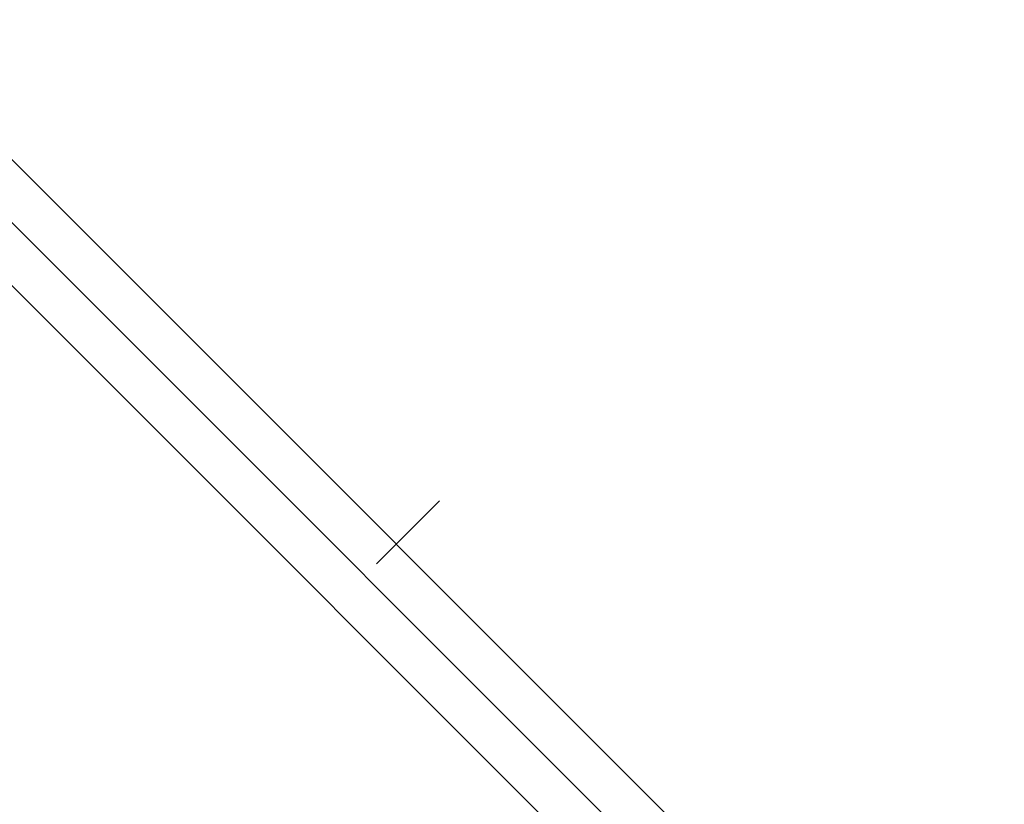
# Model space of a CAD drawing. Header units: millimetres. Extents: x -1030 to 192, y -442 to 180.
# Tile 117 of 256: x -992 to -975, y 166 to 179. Entities that reach past the tile are written whole.
import ezdxf

# ---------------------------------------------------------------- set-up
doc = ezdxf.new("R2010")
doc.units = ezdxf.units.MM
doc.header["$MEASUREMENT"] = 0
doc.layers.add('OVIDIO 120x60x72h', color=7, linetype='Continuous')

msp = doc.modelspace()

# ---------------------------------------------------------------- linework, layer by layer
at = {"layer": 'OVIDIO 120x60x72h', "extrusion": (-8.002787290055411e-07, 8.002763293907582e-07, 0.9999999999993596)}
for points in [[(-994.1211257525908, 179.3606868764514), (-976.4526036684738, 161.6922177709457)], [(-976.4526036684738, 161.6922177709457), (-994.1211257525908, 179.3606868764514)]]:
    msp.add_lwpolyline(points, dxfattribs=at)
at = {"layer": 'OVIDIO 120x60x72h'}
msp.add_lwpolyline([(-976.9828393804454, 161.1620390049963), (-994.6529500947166, 178.8321497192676)], dxfattribs=at)
at = {"layer": 'OVIDIO 120x60x72h', "extrusion": (-0.0004054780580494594, 0.000405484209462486, 0.9999998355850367)}
for points in [[(-977.49876482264, 160.6170193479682), (-995.170361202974, 178.2888809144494)], [(-995.170361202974, 178.2888809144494), (-977.49876482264, 160.6170193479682)]]:
    msp.add_lwpolyline(points, dxfattribs=at)
at = {"layer": 'OVIDIO 120x60x72h', "extrusion": (-0.01521891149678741, -0.01521891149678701, 0.9997683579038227)}
msp.add_lwpolyline([(-985.6965947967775, 170.2204211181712), (-984.6358172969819, 171.2809528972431)], dxfattribs=at)
at = {"layer": 'OVIDIO 120x60x72h', "extrusion": (0, 1, 0)}
for points in [[(1003.790552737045, 755.5378085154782), (419.1110923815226, 755.5378085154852)], [(419.1110923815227, 753.2894482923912), (1003.411021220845, 753.2894482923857)], [(1003.411021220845, 753.2894482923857), (419.1110923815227, 753.2894482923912)], [(1003.791935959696, 755.1931791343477), (419.1110923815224, 755.1931791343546)], [(1003.790552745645, 757.0783026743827), (419.1110923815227, 757.0783026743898)], [(419.1110923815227, 755.5783024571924), (1003.790552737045, 755.5783021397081)], [(419.1110923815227, 757.0783026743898), (1003.790552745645, 757.0783026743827)], [(1003.790552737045, 755.5783021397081), (419.1110923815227, 755.5783024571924)]]:
    msp.add_lwpolyline(points, dxfattribs=at)
at = {"layer": 'OVIDIO 120x60x72h', "extrusion": (0.2655070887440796, 0.881208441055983, -0.3911235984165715)}
for points in [[(965.2840789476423, 585.8315920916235), (1010.90381480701, 645.0517163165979)], [(1010.90381480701, 645.0517163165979), (965.2840789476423, 585.8315920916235)]]:
    msp.add_lwpolyline(points, dxfattribs=at)
at = {"layer": 'OVIDIO 120x60x72h', "extrusion": (0.2028516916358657, -0.1089792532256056, 0.973126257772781)}
for points in [[(-327.0832566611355, 1110.899762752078), (-327.0832566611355, 950.2439183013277)], [(-327.0832566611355, 950.2439183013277), (-327.0832566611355, 1110.899762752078)]]:
    msp.add_lwpolyline(points, dxfattribs=at)
at = {"layer": 'OVIDIO 120x60x72h', "extrusion": (0.2655604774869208, 0.8811853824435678, -0.3911393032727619)}
for points in [[(1011.61952893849, 644.48728595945), (965.2992295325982, 584.3689904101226)], [(965.2992295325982, 584.3689904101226), (1011.61952893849, 644.48728595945)]]:
    msp.add_lwpolyline(points, dxfattribs=at)
at = {"layer": 'OVIDIO 120x60x72h', "extrusion": (0.2028516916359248, -0.1089792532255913, 0.9731262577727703)}
msp.add_lwpolyline([(-327.3787266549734, 1110.89976275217), (-327.3787266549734, 950.2439183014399)], dxfattribs=at)
at = {"layer": 'OVIDIO 120x60x72h', "extrusion": (0.2028516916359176, -0.1089792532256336, 0.9731262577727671)}
for points in [[(-327.6741966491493, 950.2439183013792), (-327.6741966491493, 1110.899762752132)], [(-327.6741966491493, 1110.899762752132), (-327.6741966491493, 950.2439183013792)]]:
    msp.add_lwpolyline(points, dxfattribs=at)
at = {"layer": 'OVIDIO 120x60x72h', "extrusion": (7.538766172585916e-07, 0.9999999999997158, 0)}
for points in [[(1003.411147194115, 754.6310890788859), (419.1112183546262, 754.6319700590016)], [(419.1112183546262, 754.6319700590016), (1003.411147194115, 754.6310890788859)]]:
    msp.add_lwpolyline(points, dxfattribs=at)
at = {"layer": 'OVIDIO 120x60x72h', "extrusion": (0.2653515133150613, 0.8812750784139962, -0.3910790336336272)}
for points in [[(965.4559095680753, 587.2080415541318), (1007.839557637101, 642.2574667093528)], [(1007.839557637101, 642.2574667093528), (965.4559095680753, 587.2080415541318)]]:
    msp.add_lwpolyline(points, dxfattribs=at)

doc.saveas('drawing.dxf')
